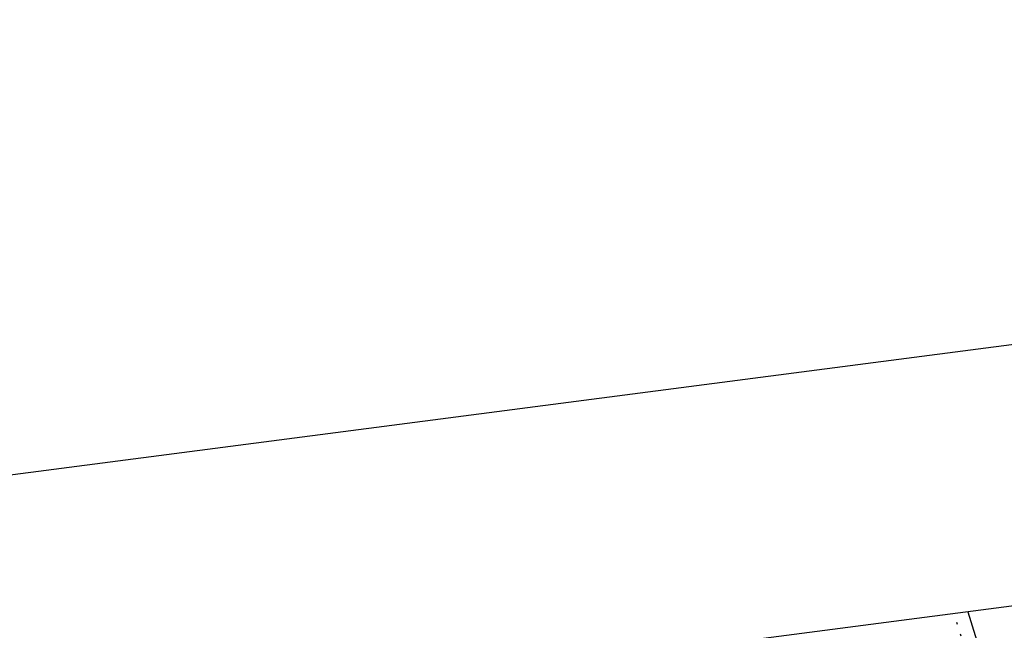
# Model space of a CAD drawing. Extents: x 445979 to 446615, y 447871 to 449065.
# Tile 43 of 47: x 446058 to 446153, y 449006 to 449065. Entities that reach past the tile are written whole.
import ezdxf

# ---------------------------------------------------------------- set-up
doc = ezdxf.new("R2010")
doc.units = 0
doc.header["$LTSCALE"] = 2
doc.header["$MEASUREMENT"] = 0
doc.linetypes.add('AUSGEZOGEN', pattern=[0])
doc.linetypes.add('PUNKTX2_STR', pattern=[0.6, 0.1, -0.5])
doc.layers.get('0').update_dxf_attribs({"linetype": 'AUSGEZOGEN'})
for name, color, linetype in [('199-GRENZL-BAB', 7, 'AUSGEZOGEN'), ('FBRTOP', 250, 'AUSGEZOGEN'), ('NUTZUNG', 8, 'PUNKTX2_STR'), ('Planeinteilung', 250, 'CONTINUOUS'), ('RAHMEN', 7, 'AUSGEZOGEN')]:
    doc.layers.add(name, color=color, linetype=linetype)

# ---------------------------------------------------------------- blocks, each defined once
blk = doc.blocks.new('1135420')
blk.add_line((0, 297), (0, 0))
at = {"layer": 'RAHMEN'}
blk.add_line((25, 415), (25, 5), dxfattribs=at)

msp = doc.modelspace()

# ---------------------------------------------------------------- linework, layer by layer
at = {"layer": '199-GRENZL-BAB', "flags": 128}
msp.add_lwpolyline([(446149.905, 449008.281), (446165.609, 448957.506)], dxfattribs=at)
at = {"layer": 'FBRTOP', "const_width": 0.5}
for points in [[(446307.966, 448414.626, 0.000001), (446312.806, 448377.44, -0.000001), (446317.647, 448340.254)], [(446280.2, 448411.012, 0.000001), (446285.041, 448373.826, -0.000001), (446289.881, 448336.64)], [(446343.463, 448141.927, -0.000003), (446347.782, 448108.744, 0.000004)]]:
    msp.add_lwpolyline(points, format="xyb", dxfattribs=at)
at = {"layer": 'NUTZUNG'}
msp.add_lwpolyline([(446169.962, 448952.201), (446166.096, 448952.095), (446148.556, 449008.105)], dxfattribs=at)

# ---------------------------------------------------------------- block references
at = {"layer": 'Planeinteilung', "linetype": 'Continuous', "rotation": 277.4163263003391}
msp.add_blockref('1135420', (445978.583, 449011.192), dxfattribs=at)

doc.saveas('drawing.dxf')
